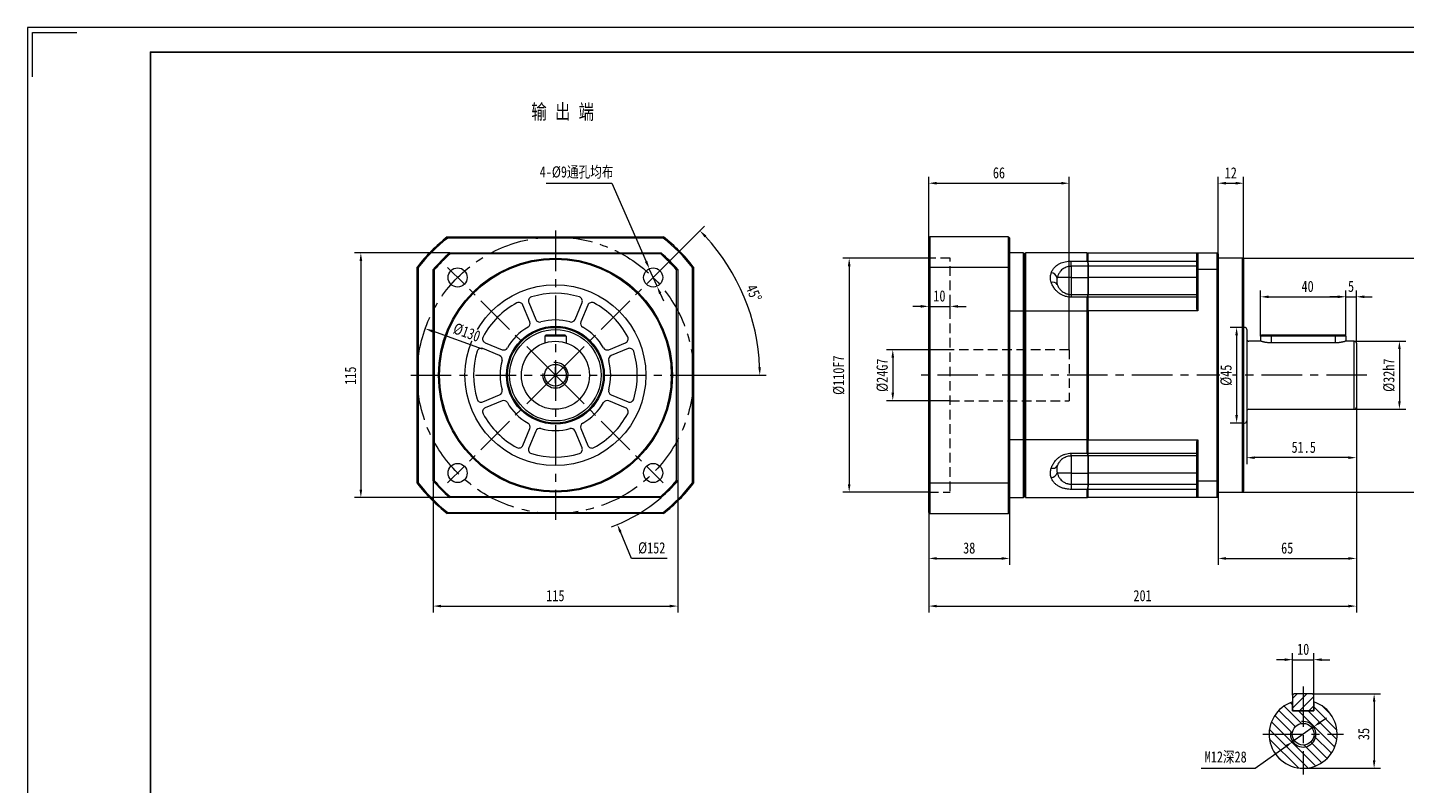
# Model space of a CAD drawing. Header units: millimetres. Extents: x -1831 to 865, y -98 to 589.
# Tile 6 of 7: x -106 to 541, y 233 to 589. Entities that reach past the tile are written whole.
import ezdxf

# ---------------------------------------------------------------- set-up
doc = ezdxf.new("R2010")
doc.units = ezdxf.units.MM
doc.header["$LTSCALE"] = 3
doc.linetypes.add('CENTER', pattern=[10.16, 6.35, -1.27, 1.27, -1.27])
doc.linetypes.add('DASHED', pattern=[0.75, 0.5, -0.25])
doc.layers.get('0').update_dxf_attribs({"lineweight": 18})
for name, color, linetype, lineweight in [('1轮廓实线层', 7, 'Continuous', 18), ('2细线层', 4, 'Continuous', 18), ('3中心线层', 1, 'CENTER', 18), ('4虚线层', 6, 'DASHED', 18), ('5剖面线层', 2, 'Continuous', 18), ('7标注层', 4, 'Continuous', 18), ('图框_外框线', 7, 'Continuous', 18)]:
    doc.layers.add(name, color=color, linetype=linetype, lineweight=lineweight)
doc.styles.add('PC_TEXTSTYLE', font='txt', dxfattribs={"width": 0.8})
doc.styles.add('TH_GBDIM', font='txt', dxfattribs={"width": 0.8})
doc.dimstyles.new('TH_GBDIM', dxfattribs={"dimscale": 1.5, "dimtxt": 3.5, "dimasz": 2.5, "dimexe": 2, "dimexo": 0, "dimgap": 1.5, "dimtad": 1, "dimdec": 1, "dimdsep": 46, "dimtxsty": 'TH_GBDIM', "dimcen": 2.5, "dimdle": 5, "dimclrd": 4, "dimclre": 4, "dimclrt": 3, "dimadec": 0, "dimazin": 2, "dimtfac": 0.714286, "dimtdec": 1, "dimtmove": 0, "dimatfit": 3, "dimfxl": 0, "dimtolj": 1, "dimarcsym": 0})

# ---------------------------------------------------------------- blocks, each defined once
blk = doc.blocks.new('*X4')
at = {"layer": '7标注层'}
for points in [[(501.26, 262.49), (501.98, 261.47), (498.55, 259.81)], [(485.33, 251.23), (486.05, 250.21), (488.75, 252.89)]]:
    blk.add_hatch(color=4, dxfattribs=at).paths.add_polyline_path(points, flags=0)
at = {"layer": '7标注层', "color": 4}
for p, q in [((498.55, 259.81), (488.75, 252.89)), ((501.62, 261.98), (504.68, 264.14)), ((471.02, 240.35), (485.69, 250.72)), ((445.71, 240.35), (471.02, 240.35))]:
    blk.add_line(p, q, dxfattribs=at)
at = {"layer": '7标注层', "color": 3, "insert": (457.24, 245.43), "char_height": 5.25, "width": 40.9733, "attachment_point": 5, "style": 'TH_GBDIM'}
blk.add_mtext('M12深28', dxfattribs=at)
blk = doc.blocks.new('*X5')
at = {"layer": '7标注层'}
for points in [[(484.9, 292.04), (484.9, 290.79), (488.65, 291.41)], [(502.4, 292.04), (502.4, 290.79), (498.65, 291.41)]]:
    blk.add_hatch(color=4, dxfattribs=at).paths.add_polyline_path(points, flags=0)
at = {"layer": '7标注层', "color": 4}
for p, q in [((484.9, 291.41), (481.15, 291.41)), ((488.65, 274.75), (488.65, 294.41)), ((488.65, 291.41), (498.65, 291.41)), ((498.65, 274.75), (498.65, 294.41)), ((502.4, 291.41), (506.15, 291.41))]:
    blk.add_line(p, q, dxfattribs=at)
at = {"layer": '7标注层', "color": 3, "insert": (493.65, 296.29), "char_height": 5.25, "width": 9.9867, "attachment_point": 5, "style": 'TH_GBDIM'}
blk.add_mtext('10', dxfattribs=at)
blk = doc.blocks.new('*X6')
at = {"layer": '7标注层'}
for points in [[(526.39, 271.6), (527.64, 271.6), (527.01, 275.35)], [(526.39, 244.1), (527.64, 244.1), (527.01, 240.35)]]:
    blk.add_hatch(color=4, dxfattribs=at).paths.add_polyline_path(points, flags=0)
at = {"layer": '7标注层', "color": 4}
for p, q in [((498.05, 275.35), (530.01, 275.35)), ((527.01, 271.6), (527.01, 244.1)), ((493.65, 240.35), (530.01, 240.35))]:
    blk.add_line(p, q, dxfattribs=at)
at = {"layer": '7标注层', "color": 3, "insert": (522.14, 256.46), "char_height": 5.25, "width": 10.5, "attachment_point": 5, "rotation": 90, "style": 'TH_GBDIM'}
blk.add_mtext('35', dxfattribs=at)
blk = doc.blocks.new('*X11')
at = {"layer": '7标注层'}
for points in [[(538.28, 437.39), (539.53, 437.39), (538.9, 441.14)], [(538.28, 412.89), (539.53, 412.89), (538.9, 409.14)]]:
    blk.add_hatch(color=4, dxfattribs=at).paths.add_polyline_path(points, flags=0)
at = {"layer": '7标注层', "color": 4}
for p, q in [((517.65, 441.14), (541.9, 441.14)), ((538.9, 437.39), (538.9, 412.89)), ((517.65, 409.14), (541.9, 409.14))]:
    blk.add_line(p, q, dxfattribs=at)
at = {"layer": '7标注层', "color": 3, "insert": (534.03, 425.14), "char_height": 5.25, "width": 28.9333, "attachment_point": 5, "rotation": 90, "style": 'TH_GBDIM'}
blk.add_mtext('%%C32h7', dxfattribs=at)
blk = doc.blocks.new('*X12')
at = {"layer": '7标注层'}
for points in [[(556.04, 476.39), (557.29, 476.39), (556.67, 480.14)], [(556.04, 373.89), (557.29, 373.89), (556.67, 370.14)]]:
    blk.add_hatch(color=4, dxfattribs=at).paths.add_polyline_path(points, flags=0)
at = {"layer": '7标注层', "color": 4}
for p, q in [((465.15, 480.14), (559.67, 480.14)), ((556.67, 476.39), (556.67, 373.89)), ((465.15, 370.14), (559.67, 370.14))]:
    blk.add_line(p, q, dxfattribs=at)
at = {"layer": '7标注层', "color": 3, "insert": (551.79, 425.14), "char_height": 5.25, "width": 34.9533, "attachment_point": 5, "rotation": 90, "style": 'TH_GBDIM'}
blk.add_mtext('%%C110f6', dxfattribs=at)
blk = doc.blocks.new('*X13')
at = {"layer": '7标注层'}
for points in [[(477.4, 462.62), (477.4, 461.37), (473.65, 461.99)], [(509.9, 462.62), (509.9, 461.37), (513.65, 461.99)]]:
    blk.add_hatch(color=4, dxfattribs=at).paths.add_polyline_path(points, flags=0)
at = {"layer": '7标注层', "color": 4}
for p, q in [((473.65, 443.54), (473.65, 464.99)), ((477.4, 461.99), (509.9, 461.99)), ((513.65, 443.54), (513.65, 464.99))]:
    blk.add_line(p, q, dxfattribs=at)
at = {"layer": '7标注层', "color": 3, "insert": (495.73, 466.87), "char_height": 5.25, "width": 10.92, "attachment_point": 5, "style": 'TH_GBDIM'}
blk.add_mtext('40', dxfattribs=at)
blk = doc.blocks.new('*X14')
at = {"layer": '7标注层'}
for points in [[(509.9, 462.65), (509.9, 461.4), (513.65, 462.03)], [(522.4, 462.65), (522.4, 461.4), (518.65, 462.03)]]:
    blk.add_hatch(color=4, dxfattribs=at).paths.add_polyline_path(points, flags=0)
at = {"layer": '7标注层', "color": 4}
for p, q in [((509.9, 462.03), (506.15, 462.03)), ((513.65, 443.54), (513.65, 465.03)), ((513.65, 462.03), (518.65, 462.03)), ((518.65, 440.14), (518.65, 465.03)), ((522.4, 462.03), (526.15, 462.03))]:
    blk.add_line(p, q, dxfattribs=at)
at = {"layer": '7标注层', "color": 3, "insert": (516.15, 466.9), "char_height": 5.25, "width": 4.5267, "attachment_point": 5, "style": 'TH_GBDIM'}
blk.add_mtext('5', dxfattribs=at)
blk = doc.blocks.new('*X15')
at = {"layer": '7标注层'}
for points in [[(470.9, 387), (470.9, 385.75), (467.15, 386.38)], [(514.9, 387), (514.9, 385.75), (518.65, 386.38)]]:
    blk.add_hatch(color=4, dxfattribs=at).paths.add_polyline_path(points, flags=0)
at = {"layer": '7标注层', "color": 4}
for p, q in [((518.65, 410.14), (518.65, 383.38)), ((467.15, 403.64), (467.15, 383.38)), ((514.9, 386.38), (470.9, 386.38))]:
    blk.add_line(p, q, dxfattribs=at)
at = {"layer": '7标注层', "color": 3, "insert": (493.92, 391.25), "char_height": 5.25, "width": 22.4467, "attachment_point": 5, "style": 'TH_GBDIM'}
blk.add_mtext('51.5', dxfattribs=at)
blk = doc.blocks.new('*X16')
at = {"layer": '7标注层'}
for points in [[(457.4, 339.63), (457.4, 338.38), (453.65, 339.01)], [(514.9, 339.63), (514.9, 338.38), (518.65, 339.01)]]:
    blk.add_hatch(color=4, dxfattribs=at).paths.add_polyline_path(points, flags=0)
at = {"layer": '7标注层', "color": 4}
for p, q in [((518.65, 400.2), (518.65, 336.01)), ((453.65, 368.14), (453.65, 336.01)), ((457.4, 339.01), (514.9, 339.01))]:
    blk.add_line(p, q, dxfattribs=at)
at = {"layer": '7标注层', "color": 3, "insert": (486.15, 343.88), "char_height": 5.25, "width": 10.64, "attachment_point": 5, "style": 'TH_GBDIM'}
blk.add_mtext('65', dxfattribs=at)
blk = doc.blocks.new('*X17')
at = {"layer": '7标注层'}
for points in [[(457.4, 516.03), (457.4, 514.78), (453.65, 515.4)], [(461.9, 516.03), (461.9, 514.78), (465.65, 515.4)]]:
    blk.add_hatch(color=4, dxfattribs=at).paths.add_polyline_path(points, flags=0)
at = {"layer": '7标注层', "color": 4}
for p, q in [((453.65, 482.14), (453.65, 518.4)), ((465.65, 479.64), (465.65, 518.4)), ((457.4, 515.4), (461.9, 515.4))]:
    blk.add_line(p, q, dxfattribs=at)
at = {"layer": '7标注层', "color": 3, "insert": (459.62, 520.28), "char_height": 5.25, "width": 9.8467, "attachment_point": 5, "style": 'TH_GBDIM'}
blk.add_mtext('12', dxfattribs=at)
blk = doc.blocks.new('*X18')
at = {"layer": '7标注层'}
for points in [[(321.4, 317.23), (321.4, 315.98), (317.65, 316.6)], [(514.9, 317.23), (514.9, 315.98), (518.65, 316.6)]]:
    blk.add_hatch(color=4, dxfattribs=at).paths.add_polyline_path(points, flags=0)
at = {"layer": '7标注层', "color": 4}
for p, q in [((317.65, 360.64), (317.65, 313.6)), ((518.65, 358.22), (518.65, 313.6)), ((321.4, 316.6), (514.9, 316.6))]:
    blk.add_line(p, q, dxfattribs=at)
at = {"layer": '7标注层', "color": 3, "insert": (418.15, 321.48), "char_height": 5.25, "width": 16.1, "attachment_point": 5, "style": 'TH_GBDIM'}
blk.add_mtext('201', dxfattribs=at)
blk = doc.blocks.new('*X19')
at = {"layer": '7标注层'}
for points in [[(321.4, 339.63), (321.4, 338.38), (317.65, 339.01)], [(351.9, 339.63), (351.9, 338.38), (355.65, 339.01)]]:
    blk.add_hatch(color=4, dxfattribs=at).paths.add_polyline_path(points, flags=0)
at = {"layer": '7标注层', "color": 4}
for p, q in [((317.65, 360.64), (317.65, 336.01)), ((355.65, 360.64), (355.65, 336.01)), ((321.4, 339.01), (351.9, 339.01))]:
    blk.add_line(p, q, dxfattribs=at)
at = {"layer": '7标注层', "color": 3, "insert": (336.65, 343.88), "char_height": 5.25, "width": 10.5467, "attachment_point": 5, "style": 'TH_GBDIM'}
blk.add_mtext('38', dxfattribs=at)
blk = doc.blocks.new('*X20')
at = {"layer": '7标注层'}
for points in [[(300.1, 433.39), (301.35, 433.39), (300.73, 437.14)], [(300.1, 416.89), (301.35, 416.89), (300.73, 413.14)]]:
    blk.add_hatch(color=4, dxfattribs=at).paths.add_polyline_path(points, flags=0)
at = {"layer": '7标注层', "color": 4}
for p, q in [((327.65, 437.14), (297.73, 437.14)), ((300.73, 433.39), (300.73, 416.89)), ((327.65, 413.14), (297.73, 413.14))]:
    blk.add_line(p, q, dxfattribs=at)
at = {"layer": '7标注层', "color": 3, "insert": (295.85, 425.14), "char_height": 5.25, "width": 28.9333, "attachment_point": 5, "rotation": 90, "style": 'TH_GBDIM'}
blk.add_mtext('%%C24G7', dxfattribs=at)
blk = doc.blocks.new('*X21')
at = {"layer": '7标注层'}
for points in [[(279.61, 476.39), (280.86, 476.39), (280.23, 480.14)], [(279.61, 373.89), (280.86, 373.89), (280.23, 370.14)]]:
    blk.add_hatch(color=4, dxfattribs=at).paths.add_polyline_path(points, flags=0)
at = {"layer": '7标注层', "color": 4}
for p, q in [((317.65, 480.14), (277.23, 480.14)), ((280.23, 476.39), (280.23, 373.89)), ((318.15, 370.14), (277.23, 370.14))]:
    blk.add_line(p, q, dxfattribs=at)
at = {"layer": '7标注层', "color": 3, "insert": (275.36, 425.14), "char_height": 5.25, "width": 34.9067, "attachment_point": 5, "rotation": 90, "style": 'TH_GBDIM'}
blk.add_mtext('%%C110F7', dxfattribs=at)
blk = doc.blocks.new('*X22')
at = {"layer": '7标注层'}
for points in [[(313.9, 458.13), (313.9, 456.88), (317.65, 457.51)], [(331.4, 458.13), (331.4, 456.88), (327.65, 457.51)]]:
    blk.add_hatch(color=4, dxfattribs=at).paths.add_polyline_path(points, flags=0)
at = {"layer": '7标注层', "color": 4}
for p, q in [((317.65, 455.99), (317.65, 460.51)), ((327.65, 455.99), (327.65, 460.51)), ((313.9, 457.51), (310.15, 457.51)), ((317.65, 457.51), (327.65, 457.51)), ((331.4, 457.51), (335.15, 457.51))]:
    blk.add_line(p, q, dxfattribs=at)
at = {"layer": '7标注层', "color": 3, "insert": (322.65, 462.38), "char_height": 5.25, "width": 9.9867, "attachment_point": 5, "style": 'TH_GBDIM'}
blk.add_mtext('10', dxfattribs=at)
blk = doc.blocks.new('*X23')
at = {"layer": '7标注层'}
for points in [[(321.4, 516.03), (321.4, 514.78), (317.65, 515.4)], [(379.9, 516.03), (379.9, 514.78), (383.65, 515.4)]]:
    blk.add_hatch(color=4, dxfattribs=at).paths.add_polyline_path(points, flags=0)
at = {"layer": '7标注层', "color": 4}
for p, q in [((317.65, 489.64), (317.65, 518.4)), ((383.65, 437.14), (383.65, 518.4)), ((321.4, 515.4), (379.9, 515.4))]:
    blk.add_line(p, q, dxfattribs=at)
at = {"layer": '7标注层', "color": 3, "insert": (350.65, 520.28), "char_height": 5.25, "width": 10.7333, "attachment_point": 5, "style": 'TH_GBDIM'}
blk.add_mtext('66', dxfattribs=at)
blk = doc.blocks.new('*X24')
at = {"layer": '7标注层'}
for points in [[(88.37, 317.23), (88.37, 315.98), (84.62, 316.6)], [(195.87, 317.23), (195.87, 315.98), (199.62, 316.6)]]:
    blk.add_hatch(color=4, dxfattribs=at).paths.add_polyline_path(points, flags=0)
at = {"layer": '7标注层', "color": 4}
for p, q in [((84.62, 375.44), (84.62, 313.6)), ((199.62, 375.44), (199.62, 313.6)), ((88.37, 316.6), (195.87, 316.6))]:
    blk.add_line(p, q, dxfattribs=at)
at = {"layer": '7标注层', "color": 3, "insert": (142.12, 321.48), "char_height": 5.25, "width": 15.82, "attachment_point": 5, "style": 'TH_GBDIM'}
blk.add_mtext('115', dxfattribs=at)
blk = doc.blocks.new('*X25')
at = {"layer": '7标注层'}
blk.add_hatch(color=4, dxfattribs=at).paths.add_polyline_path([(173.26, 351.71), (172.1, 351.24), (171.24, 354.94)], flags=0)
at = {"layer": '7标注层', "color": 4}
for p, q in [((142.12, 421.39), (142.12, 428.89)), ((138.37, 425.14), (145.87, 425.14)), ((177.85, 339.01), (172.68, 351.47)), ((194.7, 339.01), (177.85, 339.01))]:
    blk.add_line(p, q, dxfattribs=at)
blk.add_arc((142.12, 425.14), 76, 290.27215, 310.83647, dxfattribs=at)
at = {"layer": '7标注层', "color": 3, "insert": (187.4, 343.88), "char_height": 5.25, "width": 22.9133, "attachment_point": 5, "style": 'TH_GBDIM'}
blk.add_mtext('%%C152', dxfattribs=at)
blk = doc.blocks.new('*X26')
at = {"layer": '7标注层'}
for points in [[(185.34, 478.9), (184.19, 478.4), (186.27, 475.22)], [(191.97, 463.79), (190.82, 463.29), (189.89, 466.98)]]:
    blk.add_hatch(color=4, dxfattribs=at).paths.add_polyline_path(points, flags=0)
at = {"layer": '7标注层', "color": 4}
for p, q in [((137.75, 515.4), (168.63, 515.4)), ((168.63, 515.4), (184.76, 478.65)), ((189.89, 466.98), (186.27, 475.22)), ((191.39, 463.54), (192.9, 460.11))]:
    blk.add_line(p, q, dxfattribs=at)
at = {"layer": '7标注层', "color": 3, "insert": (152.07, 520.45), "char_height": 5.25, "width": 70.6533, "attachment_point": 5, "style": 'TH_GBDIM'}
blk.add_mtext('4-%%C9通孔均布', dxfattribs=at)
blk = doc.blocks.new('*X28')
for points in [[(212.21, 489.94), (213.11, 490.81), (210.06, 493.08)], [(238.75, 428.9), (237.5, 428.87), (238.2, 425.14)]]:
    blk.add_hatch(color=4).paths.add_polyline_path(points, flags=0)
at = {"color": 4}
for p, q in [((192.77, 475.79), (212.18, 495.2)), ((210.12, 425.14), (241.2, 425.14))]:
    blk.add_line(p, q, dxfattribs=at)
blk.add_arc((142.12, 425.14), 96.08, 2.23629, 42.76371, dxfattribs=at)
at = {"color": 3, "insert": (235.39, 463.77), "char_height": 5.25, "width": 16.2038, "attachment_point": 5, "rotation": 292.5, "style": 'TH_GBDIM'}
blk.add_mtext('45%%D', dxfattribs=at)
blk = doc.blocks.new('*X29')
at = {"layer": '7标注层'}
for points in [[(50.05, 478.89), (51.3, 478.89), (50.67, 482.64)], [(50.05, 371.39), (51.3, 371.39), (50.67, 367.64)]]:
    blk.add_hatch(color=4, dxfattribs=at).paths.add_polyline_path(points, flags=0)
at = {"layer": '7标注层', "color": 4}
for p, q in [((92.42, 482.64), (47.67, 482.64)), ((50.67, 478.89), (50.67, 371.39)), ((92.42, 367.64), (47.67, 367.64))]:
    blk.add_line(p, q, dxfattribs=at)
at = {"layer": '7标注层', "color": 3, "insert": (45.8, 424.92), "char_height": 5.25, "width": 15.82, "attachment_point": 5, "rotation": 90, "style": 'TH_GBDIM'}
blk.add_mtext('115', dxfattribs=at)
blk = doc.blocks.new('*X31')
at = {"layer": '7标注层'}
for points in [[(461.74, 443.89), (462.99, 443.89), (462.36, 447.64)], [(461.74, 406.39), (462.99, 406.39), (462.36, 402.64)]]:
    blk.add_hatch(color=4, dxfattribs=at).paths.add_polyline_path(points, flags=0)
at = {"layer": '7标注层', "color": 4}
for p, q in [((465.65, 447.64), (459.36, 447.64)), ((462.36, 443.89), (462.36, 406.39)), ((465.65, 402.64), (459.36, 402.64))]:
    blk.add_line(p, q, dxfattribs=at)
at = {"layer": '7标注层', "color": 3, "insert": (457.49, 425.14), "char_height": 5.25, "width": 16.94, "attachment_point": 5, "rotation": 90, "style": 'TH_GBDIM'}
blk.add_mtext('%%C45', dxfattribs=at)
blk = doc.blocks.new('*X32')
at = {"layer": '7标注层'}
blk.add_hatch(color=4, dxfattribs=at).paths.add_polyline_path([(84.66, 446.37), (84.24, 445.2), (80.92, 447.05)], flags=0)
at = {"layer": '7标注层', "color": 4}
blk.add_line((107.82, 437.42), (84.45, 445.79), dxfattribs=at)
at = {"layer": '7标注层', "color": 3, "insert": (100.48, 445.23), "char_height": 5.25, "width": 25.1846, "attachment_point": 5, "rotation": 340.29701, "style": 'TH_GBDIM'}
blk.add_mtext('%%C130', dxfattribs=at)

msp = doc.modelspace()

# ---------------------------------------------------------------- hatches: boundary and pattern name
at = {"layer": '5剖面线层'}
h = msp.add_hatch(dxfattribs=at)
h.set_pattern_fill('ANSI31', color=256, style=0, pattern_type=0)
h.paths.add_polyline_path([(498.65, 271.55), (498.65, 274.75), (498.05, 275.35), (493.65, 275.35), (493.65, 267.35), (498.05, 267.35), (498.65, 267.95)], flags=0)
h.paths.add_polyline_path([(493.65, 275.35), (489.25, 275.35), (488.65, 274.75), (488.65, 267.95), (489.25, 267.35), (493.65, 267.35)], flags=0)
h = msp.add_hatch(dxfattribs=at)
h.set_pattern_fill('ANSI31', color=256, style=0, pattern_type=0)
h.set_pattern_definition([(135, (0, 0), (-2.245064, -2.245064), [])])
edge = h.paths.add_edge_path(flags=0)
edge.add_line((493.65, 261.45), (493.65, 267.35))
edge.add_line((493.65, 267.35), (488.65, 267.35))
edge.add_line((488.65, 267.35), (488.65, 271.55))
edge.add_arc((493.65, 256.35), 16, 108.20996, 179.99999)
edge.add_line((477.65, 256.35), (488.55, 256.35))
edge.add_arc((493.65, 256.35), 5.1, 90, 180, ccw=False)
edge = h.paths.add_edge_path(flags=0)
edge.add_line((498.65, 271.55), (498.65, 267.35))
edge.add_line((498.65, 267.35), (493.65, 267.35))
edge.add_line((493.65, 267.35), (493.65, 262.35))
edge.add_arc((493.65, 256.35), 6, 0, 90, ccw=False)
edge.add_line((499.65, 256.35), (509.65, 256.35))
edge.add_arc((493.65, 256.35), 16, 0.00001, 71.79003)
edge = h.paths.add_edge_path(flags=0)
edge.add_line((509.65, 256.35), (499.65, 256.35))
edge.add_arc((493.65, 256.35), 6, 270, 360, ccw=False)
edge.add_line((493.65, 250.35), (493.65, 240.35))
edge.add_arc((493.65, 256.35), 16, 270, 360)
edge = h.paths.add_edge_path(flags=0)
edge.add_arc((493.65, 256.35), 6, 180, 270, ccw=False)
edge.add_line((487.65, 256.35), (477.65, 256.35))
edge.add_arc((493.65, 256.35), 16, 180, 270)
edge.add_line((493.65, 240.35), (493.65, 250.35))
edge = h.paths.add_edge_path(flags=0)
edge.add_line((488.55, 256.35), (487.65, 256.35))
edge.add_arc((493.65, 256.35), 6, 180, 270)
edge.add_line((493.65, 250.35), (493.65, 251.25))
edge.add_arc((493.65, 256.35), 5.1, 180, 270, ccw=False)
edge = h.paths.add_edge_path(flags=0)
edge.add_line((499.65, 256.35), (498.75, 256.35))
edge.add_arc((493.65, 256.35), 5.1, 270, 360, ccw=False)
edge.add_line((493.65, 251.25), (493.65, 250.35))
edge.add_arc((493.65, 256.35), 6, 270, 360)
edge = h.paths.add_edge_path(flags=0)
edge.add_line((493.65, 262.35), (493.65, 261.45))
edge.add_arc((493.65, 256.35), 5.1, 0, 90, ccw=False)
edge.add_line((498.75, 256.35), (499.65, 256.35))
edge.add_arc((493.65, 256.35), 6, 0, 90)

# ---------------------------------------------------------------- linework, layer by layer
at = {"color": 7, "linetype": 'Continuous', "lineweight": 15}
for p, q in [((91.31, 490.14), (192.92, 490.14)), ((192.75, 489.64), (91.48, 489.64)), ((317.65, 475.77), (317.65, 489.64)), ((318.15, 490.14), (318.15, 475.94)), ((355.15, 490.14), (318.15, 490.14)), ((355.15, 475.94), (355.15, 490.14)), ((355.65, 489.64), (355.65, 475.77)), ((92.42, 482.64), (191.81, 482.64)), ((191.63, 482.14), (92.61, 482.14)), ((362.15, 482.64), (355.65, 482.64)), ((362.15, 455.45), (362.15, 482.64)), ((362.65, 482.14), (362.65, 455.32)), ((362.65, 455.32), (362.65, 482.14)), ((363.15, 482.64), (363.15, 455.45)), ((392.15, 482.64), (363.15, 482.64)), ((392.15, 478.82), (392.15, 482.64)), ((392.65, 482.64), (444.15, 482.64)), ((392.65, 478.82), (392.65, 482.64)), ((443.65, 474.65), (443.65, 482.14)), ((444.15, 482.64), (444.15, 474.83)), ((444.15, 482.64), (453.15, 482.64)), ((453.15, 474.83), (453.15, 482.64)), ((453.65, 482.14), (453.65, 474.65)), ((465.15, 425.14), (465.15, 480.14)), ((465.65, 479.64), (465.65, 425.14)), ((77.12, 374.33), (77.12, 475.94)), ((77.62, 475.77), (77.62, 374.5)), ((84.62, 375.44), (84.62, 474.83)), ((85.12, 474.65), (85.12, 375.63)), ((199.12, 375.63), (199.12, 474.65)), ((199.62, 474.83), (199.62, 375.44)), ((206.62, 374.5), (206.62, 475.77)), ((207.12, 475.94), (207.12, 374.33)), ((317.65, 374.5), (317.65, 475.77)), ((318.15, 475.94), (318.15, 374.33)), ((318.15, 475.94), (355.15, 475.94)), ((355.15, 374.33), (355.15, 475.94)), ((355.65, 475.77), (355.65, 374.5)), ((384.65, 478.82), (392.15, 478.82)), ((384.65, 476.34), (384.65, 478.82)), ((384.65, 476.34), (384.65, 471.1)), ((392.65, 476.34), (384.65, 476.34)), ((392.65, 478.82), (443.65, 478.82)), ((392.65, 476.34), (392.65, 478.82)), ((392.65, 477.43), (392.65, 476.34)), ((392.65, 471.1), (392.65, 476.34)), ((443.65, 476.34), (392.65, 476.34)), ((392.65, 476.34), (392.65, 471.1)), ((443.65, 456.38), (443.65, 474.65)), ((453.15, 474.83), (444.15, 474.83)), ((444.15, 474.83), (444.15, 455.45)), ((453.15, 375.44), (453.15, 474.83)), ((453.65, 474.65), (453.65, 375.63)), ((384.65, 471.1), (378.06, 471.1)), ((384.65, 471.1), (384.65, 463.1)), ((384.65, 471.1), (392.65, 471.1)), ((392.65, 463.1), (392.65, 471.1)), ((443.65, 471.1), (392.65, 471.1)), ((392.65, 471.1), (392.65, 463.1)), ((384.65, 463.1), (384.65, 461.79)), ((384.65, 463.1), (392.65, 463.1)), ((392.15, 461.79), (384.65, 461.79)), ((392.15, 455.45), (392.15, 461.79)), ((392.65, 463.1), (392.65, 462.89)), ((392.65, 463.1), (443.65, 463.1)), ((392.65, 461.79), (392.65, 463.1)), ((392.65, 455.45), (392.65, 461.79)), ((443.65, 461.79), (392.65, 461.79)), ((130.1, 450.23), (126.83, 458.13)), ((129.6, 459.28), (132.87, 451.38)), ((151.36, 451.38), (154.63, 459.28)), ((157.41, 458.13), (154.13, 450.23)), ((355.65, 455.45), (362.15, 455.45)), ((362.15, 394.83), (362.15, 455.45)), ((362.65, 455.32), (362.65, 394.95)), ((362.65, 394.95), (362.65, 455.32)), ((363.15, 455.45), (392.15, 455.45)), ((363.15, 455.45), (363.15, 394.83)), ((392.15, 394.83), (392.15, 455.45)), ((392.65, 455.45), (392.65, 394.83)), ((444.15, 455.45), (392.65, 455.45)), ((109.12, 440.43), (117.02, 437.15)), ((137.12, 443.54), (137.72, 444.14)), ((147.12, 443.54), (137.12, 443.54)), ((137.12, 443.54), (137.12, 440.33)), ((137.72, 444.14), (146.52, 444.14)), ((147.12, 443.54), (146.52, 444.14)), ((147.12, 443.54), (147.12, 440.33)), ((167.21, 437.15), (175.11, 440.43)), ((467.15, 446.64), (467.15, 425.14)), ((473.65, 443.54), (473.65, 441.14)), ((478.65, 443.54), (473.65, 443.54)), ((474.25, 444.14), (478.65, 444.14)), ((478.65, 444.14), (508.65, 444.14)), ((478.65, 444.14), (478.65, 443.54)), ((508.65, 443.54), (478.65, 443.54)), ((478.65, 443.54), (478.65, 440.33)), ((508.65, 440.33), (478.65, 440.33)), ((508.65, 443.54), (508.65, 444.14)), ((508.65, 444.14), (513.05, 444.14)), ((513.65, 443.54), (508.65, 443.54)), ((508.65, 443.54), (508.65, 440.33)), ((513.65, 443.54), (513.65, 441.14)), ((517.65, 425.14), (517.65, 441.14)), ((115.88, 434.38), (107.98, 437.65)), ((176.26, 437.65), (168.36, 434.38)), ((518.65, 440.14), (518.65, 425.14)), ((465.15, 370.14), (465.15, 425.14)), ((465.65, 425.14), (465.65, 370.64)), ((467.15, 425.14), (467.15, 403.64)), ((517.65, 409.14), (517.65, 425.14)), ((518.65, 425.14), (518.65, 410.14)), ((107.98, 412.62), (115.88, 415.89)), ((168.36, 415.89), (176.26, 412.62)), ((117.02, 413.12), (109.12, 409.85)), ((175.11, 409.85), (167.21, 413.12)), ((126.83, 392.14), (130.1, 400.04)), ((132.87, 398.9), (129.6, 391)), ((154.63, 391), (151.36, 398.9)), ((154.13, 400.04), (157.41, 392.14)), ((362.65, 394.95), (362.65, 368.14)), ((362.65, 368.14), (362.65, 394.95)), ((362.15, 394.83), (355.65, 394.83)), ((362.15, 367.64), (362.15, 394.83)), ((363.15, 394.83), (363.15, 367.64)), ((392.15, 394.83), (363.15, 394.83)), ((384.65, 388.48), (392.15, 388.48)), ((384.65, 387.17), (384.65, 388.48)), ((392.15, 388.48), (392.15, 394.83)), ((392.65, 394.83), (444.15, 394.83)), ((392.65, 388.48), (392.65, 394.83)), ((392.65, 388.48), (443.65, 388.48)), ((392.65, 387.17), (392.65, 388.48)), ((443.65, 375.63), (443.65, 393.9)), ((444.15, 394.83), (444.15, 375.44)), ((392.65, 387.17), (384.65, 387.17)), ((384.65, 387.17), (384.65, 379.17)), ((392.65, 387.38), (392.65, 387.17)), ((392.65, 379.17), (392.65, 387.17)), ((443.65, 387.17), (392.65, 387.17)), ((392.65, 387.17), (392.65, 379.17)), ((384.65, 379.17), (378.06, 379.17)), ((384.65, 379.17), (392.65, 379.17)), ((384.65, 379.17), (384.65, 373.93)), ((392.65, 373.93), (392.65, 379.17)), ((443.65, 379.17), (392.65, 379.17)), ((392.65, 379.17), (392.65, 373.93)), ((443.65, 368.14), (443.65, 375.63)), ((444.15, 375.44), (444.15, 367.64)), ((444.15, 375.44), (453.15, 375.44)), ((453.15, 367.64), (453.15, 375.44)), ((453.65, 375.63), (453.65, 368.14)), ((317.65, 360.64), (317.65, 374.5)), ((355.15, 374.33), (318.15, 374.33)), ((318.15, 374.33), (318.15, 360.14)), ((355.15, 360.14), (355.15, 374.33)), ((355.65, 374.5), (355.65, 360.64)), ((384.65, 373.93), (384.65, 371.46)), ((384.65, 373.93), (392.65, 373.93)), ((392.15, 371.46), (384.65, 371.46)), ((392.15, 367.64), (392.15, 371.46)), ((392.65, 373.93), (392.65, 372.84)), ((392.65, 373.93), (443.65, 373.93)), ((392.65, 371.46), (392.65, 373.93)), ((443.65, 371.46), (392.65, 371.46)), ((392.65, 367.64), (392.65, 371.46)), ((191.81, 367.64), (92.42, 367.64)), ((92.61, 368.14), (191.63, 368.14)), ((355.65, 367.64), (362.15, 367.64)), ((363.15, 367.64), (392.15, 367.64)), ((444.15, 367.64), (392.65, 367.64)), ((453.15, 367.64), (444.15, 367.64)), ((192.92, 360.14), (91.31, 360.14)), ((91.48, 360.64), (192.75, 360.64)), ((318.15, 360.14), (355.15, 360.14)), ((488.65, 274.75), (489.25, 275.35)), ((488.65, 274.75), (488.65, 267.95)), ((498.05, 275.35), (489.25, 275.35)), ((498.05, 275.35), (498.65, 274.75)), ((498.65, 267.95), (498.65, 274.75)), ((488.65, 267.35), (488.65, 271.55)), ((489.25, 267.35), (488.65, 267.95)), ((488.65, 267.35), (498.65, 267.35)), ((498.05, 267.35), (489.25, 267.35)), ((498.65, 267.95), (498.05, 267.35)), ((498.65, 271.55), (498.65, 267.35))]:
    msp.add_line(p, q, dxfattribs=at)
for centre, radius in [((142.12, 425.14), 55), ((142.12, 425.14), 54.5), ((96.15, 471.1), 4.5), ((188.08, 471.1), 4.5), ((142.12, 425.14), 42.5), ((142.12, 425.14), 42.5), ((142.12, 425.14), 23), ((142.12, 425.14), 22.5), ((142.12, 425.14), 21.5), ((142.12, 425.14), 16), ((96.15, 379.17), 4.5), ((188.08, 379.17), 4.5)]:
    msp.add_circle(centre, radius, dxfattribs=at)
for centre, radius, start, end in [((142.12, 425.14), 82.5, 128.01228, 141.98772), ((142.12, 425.14), 82, 128.13246, 141.86754), ((142.12, 425.14), 82, 38.13246, 51.86754), ((142.12, 425.14), 82.5, 38.01228, 51.98772), ((142.12, 425.14), 76, 130.83647, 139.16353), ((142.12, 425.14), 75.5, 130.97752, 139.02248), ((142.12, 425.14), 75.5, 40.97752, 49.02248), ((142.12, 425.14), 76, 40.83647, 49.16353), ((374.76, 469.82), 3.54, 21.25889, 82.34959), ((376.03, 466.53), 2.37, 31.05848, 109.6784), ((131.45, 460.04), 2, 106.99743, 202.5), ((142.12, 425.14), 38.5, 73.00257, 106.99743), ((152.79, 460.04), 2, 337.5, 73.00257), ((142.12, 425.14), 38.5, 118.00257, 151.99743), ((124.98, 457.36), 2, 22.5, 118.00257), ((159.25, 457.36), 2, 61.99743, 157.5), ((142.12, 425.14), 38.5, 28.00257, 61.99743), ((386.65, 425.14), 65, 27.79577, 28.72661), ((142.12, 425.14), 26, 119.68076, 150.31924), ((128.25, 449.46), 2, 299.68076, 22.5), ((134.72, 452.14), 2, 202.5, 285.31924), ((142.12, 425.14), 26, 74.68076, 105.31924), ((149.51, 452.14), 2, 254.68076, 337.5), ((155.98, 449.46), 2, 157.5, 240.31924), ((142.12, 425.14), 26, 29.68076, 60.31924), ((466.15, 446.64), 1, 0, 90), ((109.89, 442.27), 2, 151.99743, 247.5), ((174.34, 442.27), 2, 292.5, 28.00257), ((468.15, 442.14), 1, 180, 270), ((517.65, 440.14), 1, 0, 90), ((142.12, 425.14), 38.5, 163.00257, 196.99743), ((107.21, 435.81), 2, 67.5, 163.00257), ((115.11, 432.53), 2, 344.68076, 67.5), ((117.79, 439), 2, 247.5, 330.31924), ((166.44, 439), 2, 209.68076, 292.5), ((169.12, 432.53), 2, 112.5, 195.31924), ((177.02, 435.81), 2, 16.99743, 112.5), ((142.12, 425.14), 38.5, 343.00257, 16.99743), ((142.12, 425.14), 26, 164.68076, 195.31924), ((142.12, 425.14), 26, 344.68076, 15.31924), ((115.11, 417.74), 2, 292.5, 15.31924), ((169.12, 417.74), 2, 164.68076, 247.5), ((107.21, 414.47), 2, 196.99743, 292.5), ((109.89, 408), 2, 112.5, 208.00257), ((117.79, 411.27), 2, 29.68076, 112.5), ((142.12, 425.14), 26, 209.68076, 240.31924), ((142.12, 425.14), 26, 299.68076, 330.31924), ((166.44, 411.27), 2, 67.5, 150.31924), ((174.34, 408), 2, 331.99743, 67.5), ((177.02, 414.47), 2, 247.5, 343.00257), ((468.15, 408.14), 1, 90, 180), ((517.65, 410.14), 1, 270, 0), ((142.12, 425.14), 38.5, 208.00257, 241.99743), ((128.25, 400.81), 2, 337.5, 60.31924), ((155.98, 400.81), 2, 119.68076, 202.5), ((142.12, 425.14), 38.5, 298.00257, 331.99743), ((466.15, 403.64), 1, 270, 0), ((134.72, 398.13), 2, 74.68076, 157.5), ((142.12, 425.14), 26, 254.68076, 285.31924), ((149.51, 398.13), 2, 22.5, 105.31924), ((124.98, 392.91), 2, 241.99743, 337.5), ((131.45, 390.23), 2, 157.5, 253.00257), ((152.79, 390.23), 2, 286.99743, 22.5), ((159.25, 392.91), 2, 202.5, 298.00257), ((386.65, 425.14), 65, 331.27339, 332.20423), ((142.12, 425.14), 38.5, 253.00257, 286.99743), ((376.03, 383.74), 2.37, 250.3216, 328.94152), ((142.12, 425.14), 76, 220.83647, 229.16353), ((142.12, 425.14), 75.5, 220.97752, 229.02248), ((142.12, 425.14), 75.5, 310.97752, 319.02248), ((142.12, 425.14), 76, 310.83647, 319.16353), ((374.76, 380.46), 3.54, 277.65041, 338.74111), ((142.12, 425.14), 82.5, 218.01228, 231.98772), ((142.12, 425.14), 82, 218.13246, 231.86754), ((142.12, 425.14), 82, 308.13246, 321.86754), ((142.12, 425.14), 82.5, 308.01228, 321.98772), ((493.65, 256.35), 16, 108.20996, 71.79004)]:
    msp.add_arc(centre, radius, start, end, dxfattribs=at)
for points in [[(91.31, 490.14), (91.48, 489.64)], [(192.92, 490.14), (192.75, 489.64)], [(318.15, 490.14), (317.65, 489.64)], [(355.15, 490.14), (355.65, 489.64)], [(92.61, 482.14), (92.42, 482.64)], [(191.63, 482.14), (191.81, 482.64)], [(362.15, 482.64), (362.65, 482.14)], [(362.65, 482.14), (363.15, 482.64)], [(392.65, 482.14), (392.15, 482.64)], [(444.15, 482.64), (443.65, 482.14)], [(453.65, 482.14), (453.15, 482.64)], [(465.15, 480.14), (453.65, 480.14)], [(465.65, 479.64), (465.15, 480.14)], [(77.12, 475.94), (77.62, 475.77)], [(85.12, 474.65), (84.62, 474.83)], [(199.62, 474.83), (199.12, 474.65)], [(206.62, 475.77), (207.12, 475.94)], [(317.65, 475.77), (318.15, 475.94)], [(355.15, 475.94), (355.65, 475.77)], [(444.15, 474.83), (443.65, 474.65)], [(453.65, 474.65), (453.15, 474.83)], [(362.15, 455.45), (362.65, 455.32)], [(362.65, 455.32), (363.15, 455.45)], [(392.65, 455.32), (392.15, 455.45)], [(466.15, 447.64), (465.65, 447.64)], [(473.65, 441.14), (468.15, 441.14)], [(474.25, 444.14), (473.65, 443.54)], [(513.65, 443.54), (513.05, 444.14)], [(517.65, 441.14), (513.65, 441.14)], [(468.15, 409.14), (517.65, 409.14)], [(465.65, 402.64), (466.15, 402.64)], [(362.15, 394.83), (362.65, 394.95)], [(362.65, 394.95), (363.15, 394.83)], [(392.15, 394.83), (392.65, 394.95)], [(85.12, 375.63), (84.62, 375.44)], [(199.62, 375.44), (199.12, 375.63)], [(444.15, 375.44), (443.65, 375.63)], [(453.65, 375.63), (453.15, 375.44)], [(77.12, 374.33), (77.62, 374.5)], [(206.62, 374.5), (207.12, 374.33)], [(317.65, 374.5), (318.15, 374.33)], [(355.15, 374.33), (355.65, 374.5)], [(453.65, 370.14), (465.15, 370.14)], [(465.15, 370.14), (465.65, 370.64)], [(92.42, 367.64), (92.61, 368.14)], [(191.81, 367.64), (191.63, 368.14)], [(362.15, 367.64), (362.65, 368.14)], [(363.15, 367.64), (362.65, 368.14)], [(392.15, 367.64), (392.65, 368.14)], [(444.15, 367.64), (443.65, 368.14)], [(453.15, 367.64), (453.65, 368.14)], [(91.48, 360.64), (91.31, 360.14)], [(192.75, 360.64), (192.92, 360.14)], [(317.65, 360.64), (318.15, 360.14)], [(355.65, 360.64), (355.15, 360.14)]]:
    msp.add_open_spline(points, degree=1, dxfattribs=at)
for points, knots in [([(375.23, 468.76), (375.23, 468.77), (375.1, 469.17), (374.91, 469.95), (374.85, 470.87), (374.87, 472.01), (375.07, 472.73), (375.23, 473.32)], [0, 0, 0, 0, 0.0353, 1.177741, 2.321133, 2.756811, 4.640228, 4.640228, 4.640228, 4.640228]), ([(375.23, 473.32), (375.28, 473.43), (375.51, 474.02), (376.07, 475.04), (377.03, 476.16), (378.13, 477.03), (379.23, 477.66), (380.46, 478.17), (381.78, 478.54), (383.2, 478.77), (384.17, 478.8), (384.65, 478.82)], [0, 0, 0, 0, 0.426942, 2.26637, 4.151058, 5.451018, 6.750023, 7.973146, 9.195433, 10.409254, 11.622685, 11.622685, 11.622685, 11.622685]), ([(384.65, 476.34), (384.31, 476.32), (383.63, 476.29), (382.63, 476.07), (381.71, 475.72), (380.85, 475.23), (380.08, 474.62), (379.31, 473.8), (378.64, 472.73), (378.25, 471.76), (378.09, 471.2), (378.06, 471.1)], [0, 0, 0, 0, 0.895561, 1.791653, 2.716063, 3.641539, 4.661328, 5.682215, 7.192391, 8.739782, 9.098999, 9.098999, 9.098999, 9.098999]), ([(392.15, 478.82), (392.18, 478.65), (392.22, 478.3), (392.45, 477.79), (392.61, 477.5), (392.65, 477.43)], [0, 0, 0, 0, 0.639713, 1.276682, 1.485373, 1.485373, 1.485373, 1.485373]), ([(384.65, 461.79), (383.87, 461.84), (382.56, 461.94), (380.84, 462.54), (379.84, 463.07), (378.86, 463.7), (377.93, 464.46), (376.8, 465.71), (375.86, 467.16), (375.44, 468.23), (375.23, 468.76)], [0, 0, 0, 0, 2.092407, 3.528262, 4.965347, 5.289338, 6.900303, 8.513019, 10.508833, 12.506981, 12.506981, 12.506981, 12.506981]), ([(378.06, 471.1), (378.02, 470.99), (377.95, 470.77), (377.88, 470.43), (377.83, 470.08), (377.8, 469.74), (377.79, 469.37), (377.8, 468.99), (377.85, 468.58), (377.93, 468.17), (378.01, 467.89), (378.06, 467.75)], [0, 0, 0, 0, 0.339799, 0.680875, 1.02505, 1.369992, 1.701582, 2.123421, 2.546398, 2.973634, 3.403059, 3.403059, 3.403059, 3.403059]), ([(378.06, 467.75), (378.2, 467.41), (378.49, 466.7), (379.14, 465.74), (379.93, 464.89), (380.95, 464.1), (382.04, 463.57), (383.34, 463.19), (384.11, 463.13), (384.65, 463.1)], [0, 0, 0, 0, 1.434362, 2.896507, 3.998445, 5.128495, 6.694751, 7.244295, 8.598433, 8.598433, 8.598433, 8.598433]), ([(392.65, 462.89), (392.53, 462.78), (392.28, 462.56), (392.16, 462.11), (392.16, 461.83), (392.15, 461.79)], [0, 0, 0, 0, 0.576198, 1.155989, 1.258061, 1.258061, 1.258061, 1.258061]), ([(478.65, 440.33), (478.38, 440.34), (477.98, 440.35), (477.44, 440.38), (476.92, 440.43), (476.42, 440.5), (475.95, 440.57), (475.62, 440.63), (475.3, 440.7), (475, 440.77), (474.73, 440.83), (474.48, 440.9), (474.26, 440.96), (474.07, 441.01), (473.92, 441.06), (473.8, 441.09), (473.71, 441.12), (473.66, 441.13), (473.66, 441.14), (473.66, 441.14)], [0, 0, 0, 0, 0.521679, 0.785879, 1.054521, 1.575854, 1.839595, 2.107371, 2.375264, 2.644949, 2.917403, 3.193657, 3.46618, 3.740668, 4.02149, 4.304568, 4.569581, 4.836563, 5.081901, 5.081901, 5.081901, 5.081901]), ([(513.65, 441.14), (513.65, 441.14), (513.66, 441.14), (513.62, 441.13), (513.5, 441.09), (513.22, 441), (512.93, 440.92), (512.62, 440.84), (512.35, 440.78), (512.06, 440.71), (511.74, 440.64), (511.4, 440.58), (511.04, 440.52), (510.65, 440.46), (510.26, 440.42), (509.84, 440.38), (509.31, 440.34), (508.91, 440.34), (508.65, 440.33)], [0, 0, 0, 0, 0.024747, 0.299256, 0.943268, 1.337934, 1.859058, 2.122625, 2.390147, 2.659597, 2.930864, 3.207884, 3.486917, 3.758877, 4.032828, 4.313225, 4.595924, 5.084684, 5.084684, 5.084684, 5.084684]), ([(375.23, 381.51), (375.28, 381.63), (375.51, 382.29), (376.07, 383.48), (377.04, 384.86), (378.13, 385.99), (379.23, 386.85), (380.46, 387.55), (381.78, 388.08), (383.2, 388.42), (384.17, 388.46), (384.65, 388.48)], [0, 0, 0, 0, 0.459558, 2.46511, 4.468086, 5.867356, 7.265598, 8.58216, 9.897823, 11.204372, 12.510503, 12.510503, 12.510503, 12.510503]), ([(392.15, 388.48), (392.16, 388.38), (392.17, 388.16), (392.25, 387.88), (392.37, 387.65), (392.51, 387.49), (392.61, 387.41), (392.65, 387.38)], [0, 0, 0, 0, 0.267362, 0.54391, 0.811036, 1.084851, 1.261552, 1.261552, 1.261552, 1.261552]), ([(378.06, 382.52), (378.02, 382.41), (377.95, 382.19), (377.88, 381.86), (377.83, 381.53), (377.8, 381.2), (377.79, 380.84), (377.8, 380.45), (377.85, 380.02), (377.93, 379.59), (378.01, 379.31), (378.06, 379.17)], [0, 0, 0, 0, 0.339798, 0.680873, 1.025047, 1.369988, 1.701577, 2.123415, 2.546391, 2.973625, 3.403048, 3.403048, 3.403048, 3.403048]), ([(384.65, 387.17), (384.31, 387.16), (383.63, 387.13), (382.63, 386.9), (381.71, 386.55), (380.85, 386.07), (380.08, 385.5), (379.31, 384.74), (378.64, 383.82), (378.25, 383.03), (378.09, 382.6), (378.06, 382.52)], [0, 0, 0, 0, 0.846584, 1.69367, 2.567526, 3.442389, 4.406407, 5.371463, 6.815481, 8.261794, 8.601366, 8.601366, 8.601366, 8.601366]), ([(375.23, 376.95), (375.23, 376.96), (375.1, 377.32), (374.91, 378.05), (374.85, 378.94), (374.87, 379.77), (374.95, 380.56), (375.14, 381.19), (375.23, 381.51)], [0, 0, 0, 0, 0.03531, 1.169381, 2.321844, 2.757652, 3.695967, 4.644241, 4.644241, 4.644241, 4.644241]), ([(384.65, 371.46), (383.87, 371.49), (382.56, 371.56), (380.84, 371.98), (379.84, 372.35), (378.86, 372.81), (377.93, 373.37), (376.8, 374.34), (375.86, 375.53), (375.44, 376.48), (375.23, 376.95)], [0, 0, 0, 0, 1.944028, 3.278062, 4.613239, 4.914255, 6.410981, 7.909335, 9.76362, 11.620074, 11.620074, 11.620074, 11.620074]), ([(378.06, 379.17), (378.2, 378.73), (378.49, 377.84), (379.14, 376.72), (379.93, 375.78), (380.74, 375.11), (381.59, 374.62), (382.23, 374.35), (382.73, 374.2), (383.19, 374.08), (383.83, 373.96), (384.38, 373.94), (384.65, 373.93)], [0, 0, 0, 0, 1.516248, 3.061864, 4.226711, 5.421273, 6.242111, 7.08182, 7.371879, 7.663006, 8.371812, 9.099107, 9.099107, 9.099107, 9.099107]), ([(392.65, 372.84), (392.53, 372.61), (392.28, 372.14), (392.16, 371.68), (392.16, 371.49), (392.15, 371.46)], [0, 0, 0, 0, 0.680695, 1.365634, 1.486218, 1.486218, 1.486218, 1.486218])]:
    msp.add_open_spline(points, degree=3, knots=knots, dxfattribs=at)
at = {"layer": '1轮廓实线层'}
for centre in [(142.12, 425.14), (493.65, 256.35)]:
    msp.add_circle(centre, 5.1, dxfattribs=at)
at = {"layer": '2细线层'}
for centre in [(142.12, 425.14), (493.65, 256.35)]:
    msp.add_arc(centre, 6, 172.5, 97.5, dxfattribs=at)
at = {"layer": '3中心线层'}
for p, q in [((142.12, 493.14), (142.12, 357.14)), ((142.12, 425.14), (91.46, 475.79)), ((142.12, 425.14), (192.77, 475.79)), ((74.12, 425.14), (210.12, 425.14)), ((142.12, 425.14), (91.46, 374.48)), ((142.12, 425.14), (192.77, 374.48)), ((523.61, 425.14), (312.28, 425.14)), ((493.65, 278.83), (493.65, 237.35)), ((474.65, 256.35), (512.65, 256.35))]:
    msp.add_line(p, q, dxfattribs=at)
msp.add_circle((142.12, 425.14), 65, dxfattribs=at)
at = {"layer": '4虚线层', "lineweight": 15, "ltscale": 3}
for p, q in [((327.65, 480.14), (317.65, 480.14)), ((327.65, 370.64), (327.65, 480.14)), ((383.65, 437.14), (327.65, 437.14)), ((383.65, 437.14), (383.65, 413.14)), ((327.65, 413.14), (383.65, 413.14)), ((317.65, 370.14), (327.65, 370.14))]:
    msp.add_line(p, q, dxfattribs=at)
at = {"layer": '图框_外框线', "color": 3}
msp.add_lwpolyline([(-103.72, 565.47), (-103.72, 586.28), (-82.91, 586.28)], dxfattribs=at)

# ---------------------------------------------------------------- texts
at = {"color": 3, "insert": (130.8, 552.5), "char_height": 7, "width": 37.4856, "attachment_point": 1, "style": 'PC_TEXTSTYLE'}
msp.add_mtext('输 出 端', dxfattribs=at)

# ---------------------------------------------------------------- dimensions: what is measured, and where the dimension line sits
dim = msp.add_angular_dim_2l(base=(230.89, 461.91), line1=((74.12, 425.14), (210.12, 425.14)), line2=((142.12, 425.14), (192.77, 475.79)), dimstyle='TH_GBDIM', override={"dimtad": 1, "dimtih": 0, "dimtoh": 0, "dimsah": 1, "dimtdec": 0, "dimtzin": 8})
dim.commit()
dim.dimension.update_dxf_attribs({"geometry": '*X28', "text_midpoint": (235.39, 463.77)})
at = {"layer": '7标注层'}
for p1, p2, text, override, picture, middle in [((189.89, 466.98), (186.27, 475.22), '4-<>通孔均布', {"dimtoh": 1, "dimpost": '%%C<>', "dimsah": 1, "dimtzin": 0}, '*X26', (168.63, 515.4)), ((498.55, 259.81), (488.75, 252.89), 'M12深28', {"dimtoh": 1, "dimdec": 0, "dimpost": '%%C<>', "dimsah": 1, "dimtzin": 0}, '*X4', (471.02, 240.35))]:
    dim = msp.add_diameter_dim_2p(p1=p1, p2=p2, text=text, dimstyle='TH_GBDIM', override=override, dxfattribs=at)
    dim.commit()
    dim.dimension.update_dxf_attribs({"geometry": picture, "text_midpoint": middle, "dimtype": 163})
for base, p1, p2, picture, middle in [((383.65, 515.4), (317.65, 489.64), (383.65, 437.14), '*X23', (350.65, 515.4)), ((465.65, 515.4), (453.65, 482.14), (465.65, 479.64), '*X17', (459.62, 515.4)), ((513.65, 461.99), (473.65, 443.54), (513.65, 443.54), '*X13', (495.73, 461.99)), ((518.65, 462.03), (513.65, 443.54), (518.65, 440.14), '*X14', (516.15, 462.03)), ((327.65, 457.51), (317.65, 455.99), (327.65, 455.99), '*X22', (322.65, 457.51)), ((467.15, 386.38), (518.65, 410.14), (467.15, 403.64), '*X15', (493.92, 386.38)), ((518.65, 339.01), (453.65, 368.14), (518.65, 400.2), '*X16', (486.15, 339.01)), ((199.62, 316.6), (84.62, 375.44), (199.62, 375.44), '*X24', (142.12, 316.6)), ((518.65, 316.6), (317.65, 360.64), (518.65, 358.22), '*X18', (418.15, 316.6)), ((355.65, 339.01), (317.65, 360.64), (355.65, 360.64), '*X19', (336.65, 339.01)), ((498.65, 291.41), (488.65, 274.75), (498.65, 274.75), '*X5', (493.65, 291.41))]:
    dim = msp.add_linear_dim(base=base, p1=p1, p2=p2, dimstyle='TH_GBDIM', override={"dimsah": 1, "dimtzin": 0}, dxfattribs=at)
    dim.commit()
    dim.dimension.update_dxf_attribs({"geometry": picture, "text_midpoint": middle, "dimtype": 160})
dim = msp.add_diameter_dim_2p(p1=(112.99, 495.33), p2=(171.24, 354.94), dimstyle='TH_GBDIM', override={"dimtih": 1, "dimtoh": 1, "dimpost": '%%C<>', "dimsah": 1, "dimtofl": 0, "dimtzin": 0}, dxfattribs=at)
dim.commit()
dim.dimension.update_dxf_attribs({"geometry": '*X25', "text_midpoint": (177.85, 339.01), "dimtype": 163})
for base, p1, p2, picture, middle in [((50.67, 367.64), (92.42, 482.64), (92.42, 367.64), '*X29', (50.67, 424.92)), ((527.01, 240.35), (498.05, 275.35), (493.65, 240.35), '*X6', (527.01, 256.46))]:
    dim = msp.add_linear_dim(base=base, p1=p1, p2=p2, angle=90, dimstyle='TH_GBDIM', override={"dimsah": 1, "dimtzin": 0}, dxfattribs=at)
    dim.commit()
    dim.dimension.update_dxf_attribs({"geometry": picture, "text_midpoint": middle, "dimtype": 160})
for base, p1, p2, text, picture, middle in [((280.23, 370.14), (317.65, 480.14), (318.15, 370.14), '%%C<>F7', '*X21', (280.23, 425.14)), ((556.67, 370.14), (465.15, 480.14), (465.15, 370.14), '%%C<>f6', '*X12', (556.67, 425.14)), ((538.9, 409.14), (517.65, 441.14), (517.65, 409.14), '%%C<>h7', '*X11', (538.9, 425.14)), ((300.73, 413.14), (327.65, 437.14), (327.65, 413.14), '%%C<>G7', '*X20', (300.73, 425.14))]:
    dim = msp.add_linear_dim(base=base, p1=p1, p2=p2, angle=90, text=text, dimstyle='TH_GBDIM', override={"dimsah": 1, "dimtzin": 0}, dxfattribs=at)
    dim.commit()
    dim.dimension.update_dxf_attribs({"geometry": picture, "text_midpoint": middle, "dimtype": 160})

# ---------------------------------------------------------------- next in the draw order: wipeouts: each hides what was drawn before it
for points in [[(92.34, 445.03), (94.31, 450.54), (108.62, 445.42), (106.65, 439.91)], [(460.41, 419.24), (454.56, 419.24), (454.56, 431.04), (460.41, 431.04)]]:
    msp.add_wipeout(points).dxf.layer = '1轮廓实线层'

# ---------------------------------------------------------------- next in the draw order: linework, layer by layer
at = {"layer": '图框_外框线', "color": 3}
msp.add_lwpolyline([(-106.03, -98.13), (865.1, -98.13), (865.1, 588.6), (-106.03, 588.6)], close=True, dxfattribs=at)
at = {"layer": '图框_外框线', "color": 3, "lineweight": 25}
msp.add_lwpolyline([(-48.23, -86.57), (853.54, -86.57), (853.54, 577.03), (-48.23, 577.03)], close=True, dxfattribs=at)

# ---------------------------------------------------------------- next in the draw order: dimensions: what is measured, and where the dimension line sits
at = {"layer": '7标注层'}
dim = msp.add_diameter_dim_2p(p1=(203.31, 403.22), p2=(80.92, 447.05), dimstyle='TH_GBDIM', override={"dimpost": '%%C<>', "dimsah": 1, "dimtzin": 0}, dxfattribs=at)
dim.commit()
dim.dimension.update_dxf_attribs({"geometry": '*X32', "text_midpoint": (98.83, 440.64), "dimtype": 163})
dim = msp.add_linear_dim(base=(462.36, 402.64), p1=(465.65, 447.64), p2=(465.65, 402.64), angle=90, text='%%C<>', dimstyle='TH_GBDIM', override={"dimsah": 1, "dimtzin": 0}, dxfattribs=at)
dim.commit()
dim.dimension.update_dxf_attribs({"geometry": '*X31', "text_midpoint": (457.49, 425.14)})

doc.saveas('drawing.dxf')
